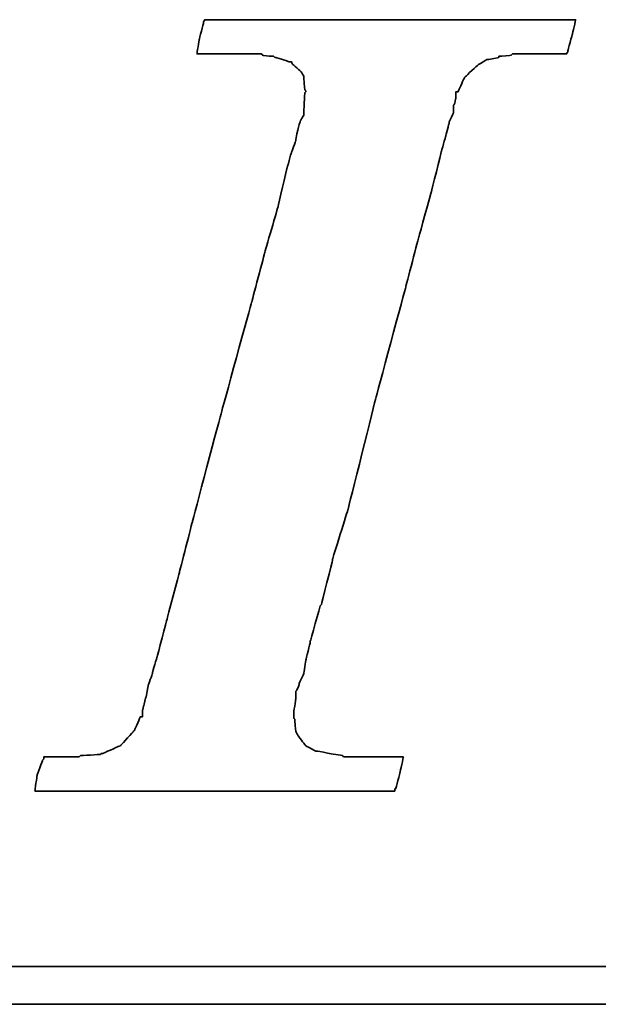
# Model space of a CAD drawing. Header units: millimetres. Extents: x 1805 to 4914, y -1594 to 860.
# Tile 34 of 256: x 2225.61 to 2229.11, y -1564.41 to -1558.45. Entities that reach past the tile are written whole.
import ezdxf

# ---------------------------------------------------------------- set-up
doc = ezdxf.new("R2010")
doc.units = ezdxf.units.MM
doc.layers.add('DIM', color=4, linetype='CONTINUOUS')
doc.layers.add('layer 1', color=7, linetype='CONTINUOUS')

# ---------------------------------------------------------------- blocks, each defined once
blk = doc.blocks.new('TBI MOTION logo(完整正式版)')
at = {"layer": 'layer 1', "color": 22, "lineweight": 35}
for points, knots in [([(-40.59125, -7.94375), (-40.59125, -7.94375), (-40.97375, -7.94375), (-40.97375, -7.94375), (-40.97375, -7.94375), (-40.97375, -7.94375), (-41.38125, -7.94375), (-41.38125, -7.94375), (-41.38125, -7.94375), (-41.38125, -7.94375), (-41.54875, -7.94375), (-41.54875, -7.94375), (-41.54875, -7.94375), (-41.54875, -7.94375), (-41.59875, -7.94375), (-41.59875, -7.94375), (-41.59875, -7.94375), (-41.59875, -7.94375), (-41.88375, -7.94375), (-41.88375, -7.94375), (-41.88375, -7.94375), (-41.88375, -7.94375), (-41.90875, -7.91875), (-41.90875, -7.91875), (-41.90875, -7.91875), (-41.90875, -7.91875), (-42.19875, -7.87125), (-42.19875, -7.87125), (-42.19875, -7.87125), (-42.19875, -7.87125), (-42.43875, -7.82375), (-42.43875, -7.82375), (-42.43875, -7.82375), (-42.43875, -7.82375), (-42.45875, -7.82375), (-42.45875, -7.82375), (-42.45875, -7.82375), (-42.45875, -7.82375), (-42.48625, -7.82375), (-42.48625, -7.82375), (-42.48625, -7.82375), (-42.48625, -7.82375), (-42.67625, -7.72375), (-42.67625, -7.72375), (-42.67625, -7.72375), (-42.67625, -7.72375), (-42.70125, -7.70375), (-42.70125, -7.70375), (-42.70125, -7.70375), (-42.70125, -7.70375), (-42.72375, -7.67875), (-42.72375, -7.67875), (-42.72375, -7.67875), (-42.72375, -7.67875), (-42.86875, -7.48875), (-42.86875, -7.48875), (-42.86875, -7.48875), (-42.86875, -7.48875), (-42.89375, -7.43875), (-42.89375, -7.43875), (-42.89375, -7.43875), (-42.89375, -7.43875), (-42.91875, -7.38875), (-42.91875, -7.38875), (-42.91875, -7.38875), (-42.91875, -7.38875), (-42.93875, -7.12875), (-42.93875, -7.12875), (-42.93875, -7.12875), (-42.93875, -7.12875), (-42.96375, -7.10375), (-42.96375, -7.10375), (-42.96375, -7.10375), (-42.96375, -7.10375), (-42.96375, -7.05375), (-42.96375, -7.05375), (-42.96375, -7.05375), (-42.96375, -7.05375), (-42.96375, -7.00875), (-42.96375, -7.00875), (-42.96375, -7.00875), (-42.96375, -7.00875), (-42.91875, -6.69625), (-42.91875, -6.69625), (-42.91875, -6.69625), (-42.91875, -6.69625), (-42.91875, -6.62375), (-42.91875, -6.62375), (-42.91875, -6.62375), (-42.91875, -6.62375), (-42.91875, -6.59625), (-42.91875, -6.59625), (-42.91875, -6.59625), (-42.91875, -6.59625), (-42.91875, -6.57375), (-42.91875, -6.57375), (-42.91875, -6.57375), (-42.91875, -6.57375), (-42.91875, -6.52875), (-42.91875, -6.52875), (-42.91875, -6.52875), (-42.91875, -6.52875), (-42.89375, -6.50375), (-42.89375, -6.50375), (-42.89375, -6.50375), (-42.89375, -6.50375), (-42.84375, -6.38375), (-42.84375, -6.38375), (-42.84375, -6.38375), (-42.84375, -6.38375), (-42.84375, -6.35875), (-42.84375, -6.35875), (-42.84375, -6.35875), (-42.84375, -6.35875), (-42.74625, -6.14375), (-42.74625, -6.14375), (-42.74625, -6.14375), (-42.74625, -6.14375), (-42.70125, -5.85375), (-42.70125, -5.85375), (-42.70125, -5.85375), (-42.70125, -5.85375), (-42.60375, -5.47125), (-42.60375, -5.47125), (-42.60375, -5.47125), (-42.60375, -5.47125), (-42.60375, -5.44875), (-42.60375, -5.44875), (-42.60375, -5.44875), (-42.60375, -5.44875), (-42.38875, -4.67875), (-42.38875, -4.67875), (-42.38875, -4.67875), (-42.38875, -4.67875), (-42.36375, -4.65375), (-42.36375, -4.65375), (-42.36375, -4.65375), (-42.36375, -4.65375), (-42.12375, -3.69625), (-42.12375, -3.69625), (-42.12375, -3.69625), (-42.12375, -3.69625), (-42.12375, -3.67374), (-42.12375, -3.67374), (-42.12375, -3.67374), (-42.12375, -3.67374), (-41.78875, -2.59374), (-41.78875, -2.59374), (-41.78875, -2.59374), (-41.78875, -2.59374), (-41.18875, -0.19375), (-41.18875, -0.19375), (-41.18875, -0.19375), (-41.18875, -0.19375), (-40.54375, 2.20624), (-40.54375, 2.20624), (-40.54375, 2.20624), (-40.54375, 2.20624), (-40.25375, 3.30875), (-40.25375, 3.30875), (-40.25375, 3.30875), (-40.25375, 3.30875), (-39.98875, 4.27125), (-39.98875, 4.27125), (-39.98875, 4.27125), (-39.98875, 4.27125), (-39.77375, 5.13125), (-39.77375, 5.13125), (-39.77375, 5.13125), (-39.77375, 5.13125), (-39.67875, 5.47125), (-39.67875, 5.47125), (-39.67875, 5.47125), (-39.67875, 5.47125), (-39.60375, 5.75625), (-39.60375, 5.75625), (-39.60375, 5.75625), (-39.60375, 5.75625), (-39.60375, 5.78125), (-39.60375, 5.78125), (-39.60375, 5.78125), (-39.60375, 5.78125), (-39.50875, 5.97125), (-39.50875, 5.97125), (-39.50875, 5.97125), (-39.50875, 5.97125), (-39.50875, 6.13875), (-39.50875, 6.13875), (-39.50875, 6.13875), (-39.50875, 6.13875), (-39.48625, 6.16625), (-39.48625, 6.16625), (-39.48625, 6.16625), (-39.48625, 6.16625), (-39.46125, 6.28625), (-39.46125, 6.28625), (-39.46125, 6.28625), (-39.46125, 6.28625), (-39.46125, 6.42625), (-39.46125, 6.42625), (-39.46125, 6.42625), (-39.46125, 6.42625), (-39.41375, 6.42625), (-39.41375, 6.42625), (-39.41375, 6.42625), (-39.41375, 6.42625), (-39.29375, 6.69125), (-39.29375, 6.69125), (-39.29375, 6.69125), (-39.29375, 6.69125), (-39.26875, 6.74125), (-39.26875, 6.74125), (-39.26875, 6.74125), (-39.26875, 6.74125), (-39.24375, 6.76625), (-39.24375, 6.76625), (-39.24375, 6.76625), (-39.24375, 6.76625), (-38.98375, 7.00624), (-38.98375, 7.00624), (-38.98375, 7.00624), (-38.98375, 7.00624), (-38.95625, 7.02624), (-38.95625, 7.02624), (-38.95625, 7.02624), (-38.95625, 7.02624), (-38.78875, 7.12624), (-38.78875, 7.12624), (-38.78875, 7.12624), (-38.78875, 7.12624), (-38.76375, 7.12624), (-38.76375, 7.12624), (-38.76375, 7.12624), (-38.76375, 7.12624), (-38.74375, 7.12624), (-38.74375, 7.12624), (-38.74375, 7.12624), (-38.74375, 7.12624), (-38.52875, 7.17125), (-38.52875, 7.17125), (-38.52875, 7.17125), (-38.52875, 7.17125), (-38.52875, 7.19624), (-38.52875, 7.19624), (-38.52875, 7.19624), (-38.52875, 7.19624), (-38.50375, 7.19624), (-38.50375, 7.19624), (-38.50375, 7.19624), (-38.50375, 7.19624), (-38.26125, 7.21875), (-38.26125, 7.21875), (-38.26125, 7.21875), (-38.26125, 7.21875), (-38.23875, 7.24624), (-38.23875, 7.24624), (-38.23875, 7.24624), (-38.23875, 7.24624), (-38.21625, 7.24624), (-38.21625, 7.24624), (-38.21625, 7.24624), (-38.21625, 7.24624), (-38.18875, 7.24624), (-38.18875, 7.24624), (-38.18875, 7.24624), (-38.18875, 7.24624), (-37.90375, 7.24624), (-37.90375, 7.24624), (-37.90375, 7.24624), (-37.90375, 7.24624), (-37.85375, 7.24624), (-37.85375, 7.24624), (-37.85375, 7.24624), (-37.85375, 7.24624), (-37.75875, 7.24624), (-37.75875, 7.24624), (-37.75875, 7.24624), (-37.75875, 7.24624), (-37.42375, 7.24624), (-37.42375, 7.24624), (-37.42375, 7.24624), (-37.42375, 7.24624), (-37.08875, 7.24624), (-37.08875, 7.24624), (-37.08875, 7.24624), (-37.08875, 7.24624), (-37.06375, 7.24624), (-37.06375, 7.24624), (-37.06375, 7.24624), (-37.06375, 7.24624), (-37.06375, 7.26624), (-37.06375, 7.26624), (-37.06375, 7.26624), (-37.06375, 7.26624), (-37.03875, 7.29125), (-37.03875, 7.29125), (-37.03875, 7.29125), (-37.03875, 7.29125), (-37.03875, 7.31625), (-37.03875, 7.31625), (-37.03875, 7.31625), (-37.03875, 7.31625), (-36.94125, 7.67625), (-36.94125, 7.67625), (-36.94125, 7.67625), (-36.94125, 7.67625), (-36.86875, 7.98625), (-36.86875, 7.98625), (-36.86875, 7.98625), (-36.86875, 7.98625), (-36.98875, 7.98625), (-36.98875, 7.98625), (-36.98875, 7.98625), (-36.98875, 7.98625), (-37.42375, 7.98625), (-37.42375, 7.98625), (-37.42375, 7.98625), (-37.42375, 7.98625), (-37.94875, 7.98625), (-37.94875, 7.98625), (-37.94875, 7.98625), (-37.94875, 7.98625), (-38.57375, 7.98625), (-38.57375, 7.98625), (-38.57375, 7.98625), (-38.57375, 7.98625), (-39.29375, 7.98625), (-39.29375, 7.98625), (-39.29375, 7.98625), (-39.29375, 7.98625), (-40.82875, 7.98625), (-40.82875, 7.98625), (-40.82875, 7.98625), (-40.82875, 7.98625), (-42.36375, 7.98625), (-42.36375, 7.98625), (-42.36375, 7.98625), (-42.36375, 7.98625), (-43.08375, 7.98625), (-43.08375, 7.98625), (-43.08375, 7.98625), (-43.08375, 7.98625), (-43.70875, 7.98625), (-43.70875, 7.98625), (-43.70875, 7.98625), (-43.70875, 7.98625), (-44.23375, 7.98625), (-44.23375, 7.98625), (-44.23375, 7.98625), (-44.23375, 7.98625), (-44.66875, 7.98625), (-44.66875, 7.98625), (-44.66875, 7.98625), (-44.66875, 7.98625), (-44.88375, 7.98625), (-44.88375, 7.98625), (-44.88375, 7.98625), (-44.88375, 7.98625), (-44.90875, 7.94125), (-44.90875, 7.94125), (-44.90875, 7.94125), (-44.90875, 7.94125), (-44.90875, 7.91625), (-44.90875, 7.91625), (-44.90875, 7.91625), (-44.90875, 7.91625), (-45.00375, 7.55625), (-45.00375, 7.55625), (-45.00375, 7.55625), (-45.00375, 7.55625), (-45.05375, 7.24624), (-45.05375, 7.24624), (-45.05375, 7.24624), (-45.05375, 7.24624), (-44.61875, 7.24624), (-44.61875, 7.24624), (-44.61875, 7.24624), (-44.61875, 7.24624), (-44.11375, 7.24624), (-44.11375, 7.24624), (-44.11375, 7.24624), (-44.11375, 7.24624), (-43.99375, 7.24624), (-43.99375, 7.24624), (-43.99375, 7.24624), (-43.99375, 7.24624), (-43.94625, 7.24624), (-43.94625, 7.24624), (-43.94625, 7.24624), (-43.94625, 7.24624), (-43.92374, 7.24624), (-43.92374, 7.24624), (-43.92374, 7.24624), (-43.92374, 7.24624), (-43.65875, 7.24624), (-43.65875, 7.24624), (-43.65875, 7.24624), (-43.65875, 7.24624), (-43.63875, 7.21875), (-43.63875, 7.21875), (-43.63875, 7.21875), (-43.63875, 7.21875), (-43.46875, 7.19624), (-43.46875, 7.19624), (-43.46875, 7.19624), (-43.46875, 7.19624), (-43.39875, 7.19624), (-43.39875, 7.19624), (-43.39875, 7.19624), (-43.39875, 7.19624), (-43.37125, 7.17125), (-43.37125, 7.17125), (-43.37125, 7.17125), (-43.37125, 7.17125), (-43.34875, 7.17125), (-43.34875, 7.17125), (-43.34875, 7.17125), (-43.34875, 7.17125), (-43.20375, 7.12624), (-43.20375, 7.12624), (-43.20375, 7.12624), (-43.20375, 7.12624), (-43.05875, 7.07624), (-43.05875, 7.07624), (-43.05875, 7.07624), (-43.05875, 7.07624), (-43.01375, 7.07624), (-43.01375, 7.07624), (-43.01375, 7.07624), (-43.01375, 7.07624), (-42.98875, 7.02624), (-42.98875, 7.02624), (-42.98875, 7.02624), (-42.98875, 7.02624), (-42.79875, 6.86125), (-42.79875, 6.86125), (-42.79875, 6.86125), (-42.79875, 6.86125), (-42.77375, 6.81125), (-42.77375, 6.81125), (-42.77375, 6.81125), (-42.77375, 6.81125), (-42.74625, 6.76625), (-42.74625, 6.76625), (-42.74625, 6.76625), (-42.74625, 6.76625), (-42.72375, 6.47625), (-42.72375, 6.47625), (-42.72375, 6.47625), (-42.72375, 6.47625), (-42.70125, 6.45124), (-42.70125, 6.45124), (-42.70125, 6.45124), (-42.70125, 6.45124), (-42.70125, 6.42625), (-42.70125, 6.42625), (-42.70125, 6.42625), (-42.70125, 6.42625), (-42.72375, 6.40625), (-42.72375, 6.40625), (-42.72375, 6.40625), (-42.72375, 6.40625), (-42.74625, 5.97125), (-42.74625, 5.97125), (-42.74625, 5.97125), (-42.74625, 5.97125), (-42.74625, 5.94625), (-42.74625, 5.94625), (-42.74625, 5.94625), (-42.74625, 5.94625), (-42.74625, 5.92625), (-42.74625, 5.92625), (-42.74625, 5.92625), (-42.74625, 5.92625), (-42.77375, 5.87625), (-42.77375, 5.87625), (-42.77375, 5.87625), (-42.77375, 5.87625), (-42.81875, 5.80625), (-42.81875, 5.80625), (-42.81875, 5.80625), (-42.81875, 5.80625), (-42.86875, 5.63625), (-42.86875, 5.63625), (-42.86875, 5.63625), (-42.86875, 5.63625), (-42.91875, 5.39625), (-42.91875, 5.39625), (-42.91875, 5.39625), (-42.91875, 5.39625), (-42.91875, 5.37124), (-42.91875, 5.37124), (-42.91875, 5.37124), (-42.91875, 5.37124), (-43.01375, 5.10874), (-43.01375, 5.10874), (-43.01375, 5.10874), (-43.01375, 5.10874), (-43.10875, 4.77124), (-43.10875, 4.77124), (-43.10875, 4.77124), (-43.10875, 4.77124), (-43.29875, 3.95625), (-43.29875, 3.95625), (-43.29875, 3.95625), (-43.29875, 3.95625), (-43.58875, 2.95125), (-43.58875, 2.95125), (-43.58875, 2.95125), (-43.58875, 2.95125), (-43.87375, 1.87125), (-43.87375, 1.87125), (-43.87375, 1.87125), (-43.87375, 1.87125), (-44.52625, -0.50374), (-44.52625, -0.50374), (-44.52625, -0.50374), (-44.52625, -0.50374), (-45.14875, -2.85375), (-45.14875, -2.85375), (-45.14875, -2.85375), (-45.14875, -2.85375), (-45.43375, -3.95875), (-45.43375, -3.95875), (-45.43375, -3.95875), (-45.43375, -3.95875), (-45.69875, -4.96875), (-45.69875, -4.96875), (-45.69875, -4.96875), (-45.69875, -4.96875), (-45.91375, -5.78375), (-45.91375, -5.78375), (-45.91375, -5.78375), (-45.91375, -5.78375), (-46.01375, -6.11875), (-46.01375, -6.11875), (-46.01375, -6.11875), (-46.01375, -6.11875), (-46.01375, -6.14375), (-46.01375, -6.14375), (-46.01375, -6.14375), (-46.01375, -6.14375), (-46.10875, -6.40875), (-46.10875, -6.40875), (-46.10875, -6.40875), (-46.10875, -6.40875), (-46.15375, -6.64875), (-46.15375, -6.64875), (-46.15375, -6.64875), (-46.15375, -6.64875), (-46.20375, -6.83875), (-46.20375, -6.83875), (-46.20375, -6.83875), (-46.20375, -6.83875), (-46.22875, -6.93375), (-46.22875, -6.93375), (-46.22875, -6.93375), (-46.22875, -6.93375), (-46.22875, -7.07875), (-46.22875, -7.07875), (-46.22875, -7.07875), (-46.22875, -7.07875), (-46.27375, -7.07875), (-46.27375, -7.07875), (-46.27375, -7.07875), (-46.27375, -7.07875), (-46.39375, -7.34375), (-46.39375, -7.34375), (-46.39375, -7.34375), (-46.39375, -7.34375), (-46.39375, -7.36875), (-46.39375, -7.36875), (-46.39375, -7.36875), (-46.39375, -7.36875), (-46.42125, -7.38875), (-46.42125, -7.38875), (-46.42125, -7.38875), (-46.42125, -7.38875), (-46.68375, -7.67875), (-46.68375, -7.67875), (-46.68375, -7.67875), (-46.68375, -7.67875), (-46.70875, -7.70375), (-46.70875, -7.70375), (-46.70875, -7.70375), (-46.70875, -7.70375), (-46.75375, -7.72375), (-46.75375, -7.72375), (-46.75375, -7.72375), (-46.75375, -7.72375), (-47.08875, -7.87125), (-47.08875, -7.87125), (-47.08875, -7.87125), (-47.08875, -7.87125), (-47.11625, -7.87125), (-47.11625, -7.87125), (-47.11625, -7.87125), (-47.11625, -7.87125), (-47.13875, -7.89375), (-47.13875, -7.89375), (-47.13875, -7.89375), (-47.13875, -7.89375), (-47.56875, -7.91875), (-47.56875, -7.91875), (-47.56875, -7.91875), (-47.56875, -7.91875), (-47.59625, -7.94375), (-47.59625, -7.94375), (-47.59625, -7.94375), (-47.59625, -7.94375), (-47.64375, -7.94375), (-47.64375, -7.94375), (-47.64375, -7.94375), (-47.64375, -7.94375), (-47.73625, -7.94375), (-47.73625, -7.94375), (-47.73625, -7.94375), (-47.73625, -7.94375), (-48.07375, -7.94375), (-48.07375, -7.94375), (-48.07375, -7.94375), (-48.07375, -7.94375), (-48.36125, -7.94375), (-48.36125, -7.94375), (-48.36125, -7.94375), (-48.36125, -7.94375), (-48.36125, -7.96625), (-48.36125, -7.96625), (-48.36125, -7.96625), (-48.36125, -7.96625), (-48.36125, -7.99125), (-48.36125, -7.99125), (-48.36125, -7.99125), (-48.36125, -7.99125), (-48.38875, -8.01375), (-48.38875, -8.01375), (-48.38875, -8.01375), (-48.38875, -8.01375), (-48.50875, -8.34875), (-48.50875, -8.34875), (-48.50875, -8.34875), (-48.50875, -8.34875), (-48.55375, -8.68625), (-48.55375, -8.68625), (-48.55375, -8.68625), (-48.55375, -8.68625), (-48.45875, -8.68625), (-48.45875, -8.68625), (-48.45875, -8.68625), (-48.45875, -8.68625), (-48.07375, -8.68625), (-48.07375, -8.68625), (-48.07375, -8.68625), (-48.07375, -8.68625), (-47.52375, -8.68625), (-47.52375, -8.68625), (-47.52375, -8.68625), (-47.52375, -8.68625), (-46.92375, -8.68625), (-46.92375, -8.68625), (-46.92375, -8.68625), (-46.92375, -8.68625), (-46.25375, -8.68625), (-46.25375, -8.68625), (-46.25375, -8.68625), (-46.25375, -8.68625), (-46.20375, -8.68625), (-46.20375, -8.68625), (-46.20375, -8.68625), (-46.20375, -8.68625), (-44.71375, -8.68625), (-44.71375, -8.68625), (-44.71375, -8.68625), (-44.71375, -8.68625), (-43.22875, -8.68625), (-43.22875, -8.68625), (-43.22875, -8.68625), (-43.22875, -8.68625), (-42.55875, -8.68625), (-42.55875, -8.68625), (-42.55875, -8.68625), (-42.55875, -8.68625), (-42.50875, -8.68625), (-42.50875, -8.68625), (-42.50875, -8.68625), (-42.50875, -8.68625), (-41.93375, -8.68625), (-41.93375, -8.68625), (-41.93375, -8.68625), (-41.93375, -8.68625), (-41.38125, -8.68625), (-41.38125, -8.68625), (-41.38125, -8.68625), (-41.38125, -8.68625), (-40.97375, -8.68625), (-40.97375, -8.68625), (-40.97375, -8.68625), (-40.97375, -8.68625), (-40.78125, -8.68625), (-40.78125, -8.68625), (-40.78125, -8.68625), (-40.78125, -8.68625), (-40.78125, -8.63875), (-40.78125, -8.63875), (-40.78125, -8.63875), (-40.78125, -8.63875), (-40.75875, -8.63875), (-40.75875, -8.63875), (-40.75875, -8.63875), (-40.75875, -8.63875), (-40.66375, -8.27875), (-40.66375, -8.27875), (-40.66375, -8.27875), (-40.66375, -8.27875), (-40.59125, -7.94375), (-40.59125, -7.94375)], [0, 0, 0, 0, 0.00558659, 0.00558659, 0.00558659, 0.0055866, 0.01117318, 0.01117318, 0.01117318, 0.01117319, 0.01675978, 0.01675978, 0.01675978, 0.01675979, 0.02234637, 0.02234637, 0.02234637, 0.02234638, 0.02793296, 0.02793296, 0.02793296, 0.02793297, 0.03351955, 0.03351955, 0.03351955, 0.03351956, 0.03910615, 0.03910615, 0.03910615, 0.03910616, 0.04469274, 0.04469274, 0.04469274, 0.04469275, 0.05027933, 0.05027933, 0.05027933, 0.05027934, 0.05586592, 0.05586592, 0.05586592, 0.05586593, 0.06145251, 0.06145251, 0.06145251, 0.06145252, 0.06703911, 0.06703911, 0.06703911, 0.06703912, 0.0726257, 0.0726257, 0.0726257, 0.07262571, 0.07821229, 0.07821229, 0.07821229, 0.0782123, 0.08379888, 0.08379888, 0.08379888, 0.08379889, 0.08938547, 0.08938547, 0.08938547, 0.08938548, 0.09497207, 0.09497207, 0.09497207, 0.09497208, 0.10055866, 0.10055866, 0.10055866, 0.10055867, 0.10614525, 0.10614525, 0.10614525, 0.10614526, 0.11173184, 0.11173184, 0.11173184, 0.11173185, 0.11731844, 0.11731844, 0.11731844, 0.11731845, 0.12290503, 0.12290503, 0.12290503, 0.12290504, 0.12849162, 0.12849162, 0.12849162, 0.12849163, 0.13407821, 0.13407821, 0.13407821, 0.13407822, 0.1396648, 0.1396648, 0.1396648, 0.13966481, 0.1452514, 0.1452514, 0.1452514, 0.14525141, 0.15083799, 0.15083799, 0.15083799, 0.150838, 0.15642458, 0.15642458, 0.15642458, 0.15642459, 0.16201117, 0.16201117, 0.16201117, 0.16201118, 0.16759777, 0.16759777, 0.16759777, 0.16759778, 0.17318436, 0.17318436, 0.17318436, 0.17318437, 0.17877095, 0.17877095, 0.17877095, 0.17877096, 0.18435754, 0.18435754, 0.18435754, 0.18435755, 0.18994413, 0.18994413, 0.18994413, 0.18994414, 0.19553073, 0.19553073, 0.19553073, 0.19553074, 0.20111732, 0.20111732, 0.20111732, 0.20111733, 0.20670391, 0.20670391, 0.20670391, 0.20670392, 0.2122905, 0.2122905, 0.2122905, 0.21229051, 0.21787709, 0.21787709, 0.21787709, 0.2178771, 0.22346369, 0.22346369, 0.22346369, 0.2234637, 0.22905028, 0.22905028, 0.22905028, 0.22905029, 0.23463687, 0.23463687, 0.23463687, 0.23463688, 0.24022346, 0.24022346, 0.24022346, 0.24022347, 0.24581006, 0.24581006, 0.24581006, 0.24581007, 0.25139665, 0.25139665, 0.25139665, 0.25139666, 0.25698324, 0.25698324, 0.25698324, 0.25698325, 0.26256983, 0.26256983, 0.26256983, 0.26256984, 0.26815642, 0.26815642, 0.26815642, 0.26815643, 0.27374302, 0.27374302, 0.27374302, 0.27374303, 0.27932961, 0.27932961, 0.27932961, 0.27932962, 0.2849162, 0.2849162, 0.2849162, 0.28491621, 0.29050279, 0.29050279, 0.29050279, 0.2905028, 0.29608939, 0.29608939, 0.29608939, 0.2960894, 0.30167598, 0.30167598, 0.30167598, 0.30167599, 0.30726257, 0.30726257, 0.30726257, 0.30726258, 0.31284916, 0.31284916, 0.31284916, 0.31284917, 0.31843575, 0.31843575, 0.31843575, 0.31843576, 0.32402235, 0.32402235, 0.32402235, 0.32402236, 0.32960894, 0.32960894, 0.32960894, 0.32960895, 0.33519553, 0.33519553, 0.33519553, 0.33519554, 0.34078212, 0.34078212, 0.34078212, 0.34078213, 0.34636872, 0.34636872, 0.34636872, 0.34636873, 0.35195531, 0.35195531, 0.35195531, 0.35195532, 0.3575419, 0.3575419, 0.3575419, 0.35754191, 0.36312849, 0.36312849, 0.36312849, 0.3631285, 0.36871508, 0.36871508, 0.36871508, 0.36871509, 0.37430168, 0.37430168, 0.37430168, 0.37430169, 0.37988827, 0.37988827, 0.37988827, 0.37988828, 0.38547486, 0.38547486, 0.38547486, 0.38547487, 0.39106145, 0.39106145, 0.39106145, 0.39106146, 0.39664804, 0.39664804, 0.39664804, 0.39664805, 0.40223464, 0.40223464, 0.40223464, 0.40223465, 0.40782123, 0.40782123, 0.40782123, 0.40782124, 0.41340782, 0.41340782, 0.41340782, 0.41340783, 0.41899441, 0.41899441, 0.41899441, 0.41899442, 0.42458101, 0.42458101, 0.42458101, 0.42458102, 0.4301676, 0.4301676, 0.4301676, 0.43016761, 0.43575419, 0.43575419, 0.43575419, 0.4357542, 0.44134078, 0.44134078, 0.44134078, 0.44134079, 0.44692737, 0.44692737, 0.44692737, 0.44692738, 0.45251397, 0.45251397, 0.45251397, 0.45251398, 0.45810056, 0.45810056, 0.45810056, 0.45810057, 0.46368715, 0.46368715, 0.46368715, 0.46368716, 0.46927374, 0.46927374, 0.46927374, 0.46927375, 0.47486034, 0.47486034, 0.47486034, 0.47486035, 0.48044693, 0.48044693, 0.48044693, 0.48044694, 0.48603352, 0.48603352, 0.48603352, 0.48603353, 0.49162011, 0.49162011, 0.49162011, 0.49162012, 0.4972067, 0.4972067, 0.4972067, 0.49720671, 0.5027933, 0.5027933, 0.5027933, 0.50279331, 0.50837989, 0.50837989, 0.50837989, 0.5083799, 0.51396648, 0.51396648, 0.51396648, 0.51396649, 0.51955307, 0.51955307, 0.51955307, 0.51955308, 0.52513966, 0.52513966, 0.52513966, 0.52513967, 0.53072626, 0.53072626, 0.53072626, 0.53072627, 0.53631285, 0.53631285, 0.53631285, 0.53631286, 0.54189944, 0.54189944, 0.54189944, 0.54189945, 0.54748603, 0.54748603, 0.54748603, 0.54748604, 0.55307263, 0.55307263, 0.55307263, 0.55307264, 0.55865922, 0.55865922, 0.55865922, 0.55865923, 0.56424581, 0.56424581, 0.56424581, 0.56424582, 0.5698324, 0.5698324, 0.5698324, 0.56983241, 0.57541899, 0.57541899, 0.57541899, 0.575419, 0.58100559, 0.58100559, 0.58100559, 0.5810056, 0.58659218, 0.58659218, 0.58659218, 0.58659219, 0.59217877, 0.59217877, 0.59217877, 0.59217878, 0.59776536, 0.59776536, 0.59776536, 0.59776537, 0.60335196, 0.60335196, 0.60335196, 0.60335197, 0.60893855, 0.60893855, 0.60893855, 0.60893856, 0.61452514, 0.61452514, 0.61452514, 0.61452515, 0.62011173, 0.62011173, 0.62011173, 0.62011174, 0.62569832, 0.62569832, 0.62569832, 0.62569833, 0.63128492, 0.63128492, 0.63128492, 0.63128493, 0.63687151, 0.63687151, 0.63687151, 0.63687152, 0.6424581, 0.6424581, 0.6424581, 0.64245811, 0.64804469, 0.64804469, 0.64804469, 0.6480447, 0.65363128, 0.65363128, 0.65363128, 0.65363129, 0.65921788, 0.65921788, 0.65921788, 0.65921789, 0.66480447, 0.66480447, 0.66480447, 0.66480448, 0.67039106, 0.67039106, 0.67039106, 0.67039107, 0.67597765, 0.67597765, 0.67597765, 0.67597766, 0.68156425, 0.68156425, 0.68156425, 0.68156426, 0.68715084, 0.68715084, 0.68715084, 0.68715085, 0.69273743, 0.69273743, 0.69273743, 0.69273744, 0.69832402, 0.69832402, 0.69832402, 0.69832403, 0.70391061, 0.70391061, 0.70391061, 0.70391062, 0.70949721, 0.70949721, 0.70949721, 0.70949722, 0.7150838, 0.7150838, 0.7150838, 0.71508381, 0.72067039, 0.72067039, 0.72067039, 0.7206704, 0.72625698, 0.72625698, 0.72625698, 0.72625699, 0.73184358, 0.73184358, 0.73184358, 0.73184359, 0.73743017, 0.73743017, 0.73743017, 0.73743018, 0.74301676, 0.74301676, 0.74301676, 0.74301677, 0.74860335, 0.74860335, 0.74860335, 0.74860336, 0.75418994, 0.75418994, 0.75418994, 0.75418995, 0.75977654, 0.75977654, 0.75977654, 0.75977655, 0.76536313, 0.76536313, 0.76536313, 0.76536314, 0.77094972, 0.77094972, 0.77094972, 0.77094973, 0.77653631, 0.77653631, 0.77653631, 0.77653632, 0.78212291, 0.78212291, 0.78212291, 0.78212292, 0.7877095, 0.7877095, 0.7877095, 0.78770951, 0.79329609, 0.79329609, 0.79329609, 0.7932961, 0.79888268, 0.79888268, 0.79888268, 0.79888269, 0.80446927, 0.80446927, 0.80446927, 0.80446928, 0.81005587, 0.81005587, 0.81005587, 0.81005588, 0.81564246, 0.81564246, 0.81564246, 0.81564247, 0.82122905, 0.82122905, 0.82122905, 0.82122906, 0.82681564, 0.82681564, 0.82681564, 0.82681565, 0.83240223, 0.83240223, 0.83240223, 0.83240224, 0.83798883, 0.83798883, 0.83798883, 0.83798884, 0.84357542, 0.84357542, 0.84357542, 0.84357543, 0.84916201, 0.84916201, 0.84916201, 0.84916202, 0.8547486, 0.8547486, 0.8547486, 0.85474861, 0.8603352, 0.8603352, 0.8603352, 0.86033521, 0.86592179, 0.86592179, 0.86592179, 0.8659218, 0.87150838, 0.87150838, 0.87150838, 0.87150839, 0.87709497, 0.87709497, 0.87709497, 0.87709498, 0.88268156, 0.88268156, 0.88268156, 0.88268157, 0.88826816, 0.88826816, 0.88826816, 0.88826817, 0.89385475, 0.89385475, 0.89385475, 0.89385476, 0.89944134, 0.89944134, 0.89944134, 0.89944135, 0.90502793, 0.90502793, 0.90502793, 0.90502794, 0.91061453, 0.91061453, 0.91061453, 0.91061454, 0.91620112, 0.91620112, 0.91620112, 0.91620113, 0.92178771, 0.92178771, 0.92178771, 0.92178772, 0.9273743, 0.9273743, 0.9273743, 0.92737431, 0.93296089, 0.93296089, 0.93296089, 0.9329609, 0.93854749, 0.93854749, 0.93854749, 0.9385475, 0.94413408, 0.94413408, 0.94413408, 0.94413409, 0.94972067, 0.94972067, 0.94972067, 0.94972068, 0.95530726, 0.95530726, 0.95530726, 0.95530727, 0.96089385, 0.96089385, 0.96089385, 0.96089386, 0.96648045, 0.96648045, 0.96648045, 0.96648046, 0.97206704, 0.97206704, 0.97206704, 0.97206705, 0.97765363, 0.97765363, 0.97765363, 0.97765364, 0.98324022, 0.98324022, 0.98324022, 0.98324023, 0.98882682, 0.98882682, 0.98882682, 0.98882683, 0.99441341, 0.99441341, 0.99441341, 0.99441342, 1, 1, 1, 1]), ([(75.90875, -9.47875), (75.90875, -9.47875), (75.90875, -12.28625), (75.90875, -12.28625), (75.90875, -12.28625), (75.90875, -12.28625), (75.90875, -12.47875), (75.90875, -12.47875), (75.90875, -12.47875), (75.90875, -12.47875), (75.71625, -12.47875), (75.71625, -12.47875), (75.71625, -12.47875), (75.71625, -12.47875), (-88.32875, -12.47875), (-88.32875, -12.47875), (-88.32875, -12.47875), (-88.32875, -12.47875), (-88.32875, -13.29375), (-88.32875, -13.29375), (-88.32875, -13.29375), (-88.32875, -13.29375), (82.89125, -13.29375), (82.89125, -13.29375), (82.89125, -13.29375), (82.89125, -13.29375), (75.90875, -9.47875), (75.90875, -9.47875)], [0, 0, 0, 0, 0.14285714, 0.14285714, 0.14285714, 0.14285715, 0.28571429, 0.28571429, 0.28571429, 0.2857143, 0.42857143, 0.42857143, 0.42857143, 0.42857144, 0.57142857, 0.57142857, 0.57142857, 0.57142858, 0.71428571, 0.71428571, 0.71428571, 0.71428572, 0.85714286, 0.85714286, 0.85714286, 0.85714287, 1, 1, 1, 1])]:
    blk.add_open_spline(points, degree=3, knots=knots, dxfattribs=at)

msp = doc.modelspace()

# ---------------------------------------------------------------- block references
at = {"layer": 'DIM', "color": 7, "xscale": 0.2802190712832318, "yscale": 0.2802190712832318, "zscale": 0.2802190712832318}
msp.add_blockref('TBI MOTION logo(完整正式版)', (2239.3082, -1560.6857), dxfattribs=at)

doc.saveas('drawing.dxf')
